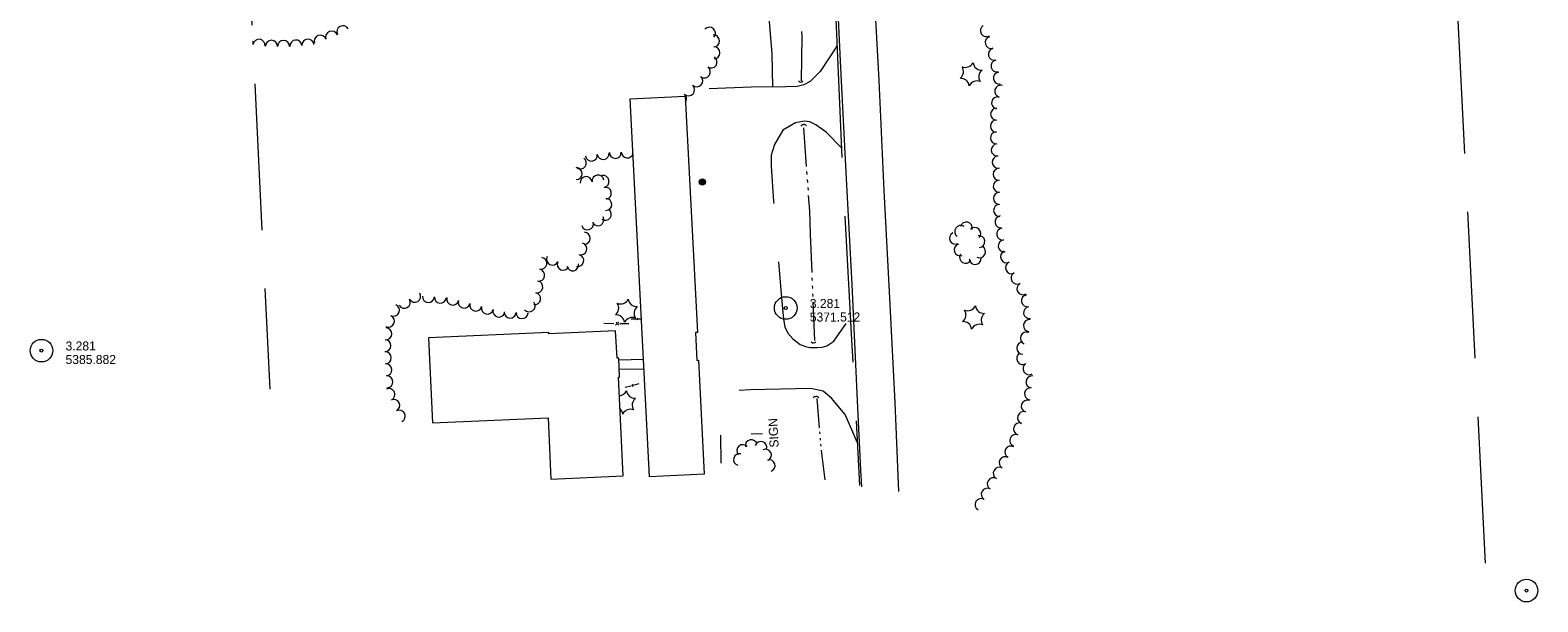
# Model space of a CAD drawing. Header units: feet. Extents: x 190882 to 192988, y 268925 to 270092.
# Tile 1 of 6: x 190935 to 191935, y 268982 to 269361. Entities that reach past the tile are written whole.
import ezdxf
from ezdxf.enums import TextEntityAlignment as Align

# ---------------------------------------------------------------- set-up
doc = ezdxf.new("R2010")
doc.units = ezdxf.units.FT
doc.header["$MEASUREMENT"] = 0
for name, pattern in [('DGN Style 3', [136.13208, 97.2372, -38.89488]), ('DGN Style 5', [68.06604, 29.17116, -38.89488]), ('DGN Style 6', [184.945154, 0.097237, -38.89488, 68.06604, -38.89488, 0.097237, -38.89488])]:
    doc.linetypes.add(name, pattern=pattern)
for name, color, linetype, lineweight in [('E_DWY', 3, 'DGN Style 3', 0), ('E_LAND_Vegetation', 20, 'Continuous', 0), ('E_MAP_Limits', 20, 'DGN Style 3', 0), ('E_MAP_PassPoints', 43, 'Continuous', 0), ('E_MISCPROP', 43, 'Continuous', 0), ('E_MISCPROP_HvyLine', 251, 'Continuous', 13), ('E_MISCPROP_Railing', 43, 'Continuous', 0), ('E_PATH_Sidewalk', 3, 'DGN Style 5', 0), ('E_RDWY', 43, 'Continuous', 13), ('E_RDWY_Gravel', 43, 'DGN Style 3', 13), ('E_WTR', 251, 'DGN Style 6', 0)]:
    doc.layers.add(name, color=color, linetype=linetype, lineweight=lineweight)
doc.styles.add('Style-IGR_FONT_0', font='IGR_FONT_0.shx')

# ---------------------------------------------------------------- blocks, each defined once
blk = doc.blocks.new('PP')
at = {"layer": 'E_MAP_PassPoints', "color": 43, "linetype": 'Continuous', "lineweight": 0}
for radius in [7.5, 0.96]:
    blk.add_circle((0, 0), radius, dxfattribs=at)
blk = doc.blocks.new('PP_1')
at = {"layer": 'E_MAP_PassPoints', "color": 43, "linetype": 'Continuous', "lineweight": 0}
for radius in [7.5, 0.96]:
    blk.add_circle((0, 0), radius, dxfattribs=at)
blk = doc.blocks.new('PP_4')
at = {"layer": 'E_MAP_PassPoints', "color": 43, "linetype": 'Continuous', "lineweight": 0}
for radius in [7.5, 0.96]:
    blk.add_circle((0, 0), radius, dxfattribs=at)
blk = doc.blocks.new('SIGN')
at = {"layer": 'E_MISCPROP', "color": 1, "linetype": 'Continuous', "lineweight": 0, "style": 'Style-IGR_FONT_0'}
blk.add_text('SIGN', height=6, rotation=0.0001, dxfattribs=at).set_placement((-9.6, 0), align=Align.MIDDLE_LEFT)
blk = doc.blocks.new('CULVRT_3')
at = {"layer": 'E_MISCPROP_Railing', "color": 43, "linetype": 'Continuous', "lineweight": 0}
blk.add_arc((1.5, 1.1), 1.82, 216.8799, 323.1195, dxfattribs=at)
blk = doc.blocks.new('CULVRT_4')
at = {"layer": 'E_MISCPROP_Railing', "color": 43, "linetype": 'Continuous', "lineweight": 0}
blk.add_arc((1.8, 1.3), 2.24, 216.8786, 323.1182, dxfattribs=at)
blk = doc.blocks.new('CULVRT_5')
at = {"layer": 'E_MISCPROP_Railing', "color": 43, "linetype": 'Continuous', "lineweight": 0}
blk.add_arc((1.5, 1.1), 1.89, 216.8791, 323.1187, dxfattribs=at)
blk = doc.blocks.new('CULVRT_6')
at = {"layer": 'E_MISCPROP_Railing', "color": 43, "linetype": 'Continuous', "lineweight": 0}
blk.add_arc((2, 1.5), 2.45, 216.8798, 323.1194, dxfattribs=at)
blk = doc.blocks.new('POLE')
at = {"layer": 'E_MISCPROP', "color": 1, "linetype": 'Continuous', "lineweight": 0}
for radius in [2.02, 1.52, 1.01, 0.502]:
    blk.add_circle((0, 0), radius, dxfattribs=at)
blk = doc.blocks.new('PINEL')
at = {"layer": 'E_LAND_Vegetation', "color": 94, "linetype": 'Continuous', "lineweight": 0}
for centre, start, end in [((-8.1, 7.3), 275.2114, 0.9763), ((-10.4, -3.4), 335.2114, 60.9763), ((2.3, 10.7), 215.2114, 300.9763), ((10.4, 3.4), 155.2114, 240.9763), ((-2.3, -10.7), 35.2114, 120.9763), ((8.1, -7.3), 95.2114, 180.9763)]:
    blk.add_arc(centre, 5.72, start, end, dxfattribs=at)
blk = doc.blocks.new('PINEL_1')
at = {"layer": 'E_LAND_Vegetation', "color": 94, "linetype": 'Continuous', "lineweight": 0}
for centre, start, end in [((-8.1, 7.3), 275.2114, 0.9763), ((-10.4, -3.4), 335.2114, 60.9763), ((2.3, 10.7), 215.2114, 300.9763), ((10.4, 3.4), 155.2114, 240.9763), ((-2.3, -10.7), 35.2114, 120.9763), ((8.1, -7.3), 95.2114, 180.9763)]:
    blk.add_arc(centre, 5.72, start, end, dxfattribs=at)

msp = doc.modelspace()

# ---------------------------------------------------------------- linework, layer by layer
at = {"layer": 'E_DWY', "color": 2, "linetype": 'DGN Style 3', "lineweight": 0, "flags": 128}
for points in [[(191411.2, 269519.5), (191411.8, 269511.4), (191419.4, 269434.7), (191426.7, 269345.4), (191427.1, 269323.4)], [(191469.9, 269350.5), (191458.7, 269333.6), (191452.1, 269327), (191448, 269324.9), (191443.6, 269323.8), (191436, 269323.4), (191412.9, 269323.2), (191368.8, 269321.7), (191368.5, 269317.3)], [(191472.9, 269283.1), (191462.7, 269293.4), (191455.9, 269298.3), (191451.9, 269300.3), (191448.4, 269300.7), (191442.4, 269299.7), (191434.1, 269294.7), (191428.4, 269285.3), (191426.3, 269278.2), (191426.2, 269270.9), (191427.9, 269247.5), (191432.3, 269193.9), (191433.7, 269176.1), (191434.4, 269169.3), (191435.3, 269164.1), (191437.3, 269159.9), (191440.6, 269156.2), (191445.5, 269152.5), (191449.1, 269151.1), (191452, 269150.4), (191454, 269150.4), (191457, 269150.4), (191460, 269150.6), (191463.1, 269151.6), (191467.9, 269154.7), (191478.8, 269170.7)], [(191483.3, 269087.6), (191475.3, 269106), (191466.3, 269116.8), (191460.7, 269121.4), (191452.5, 269123.2), (191412.4, 269122.4), (191403, 269121.9), (191398.3, 269121.4), (191394.5, 269120), (191392.7, 269116.1), (191392.6, 269094.9), (191392.9, 269073.6)]]:
    msp.add_lwpolyline(points, dxfattribs=at)
at = {"layer": 'E_LAND_Vegetation', "color": 94, "linetype": 'Continuous', "lineweight": 0}
for centre, radius, start, end in [((191142.1, 269360.1), 4, 27.1401, 207.1248), ((191385.3, 269359.1), 4, 317.5123, 137.497), ((191569, 269360.8), 4.01, 120.7113, 300.696), ((191078.7, 269352.3), 4, 351.127, 23.7432), ((191086.6, 269351.1), 4, 351.127, 171.1116), ((191094.8, 269350.4), 4, 359.4071, 179.3917), ((191102.8, 269350.3), 4, 359.4071, 179.3917), ((191111, 269350.6), 4, 4.3013, 184.286), ((191119, 269351.2), 4, 4.3013, 184.286), ((191127.2, 269353.8), 4, 19.9624, 199.9471), ((191134.7, 269356.5), 4, 19.9624, 199.9471), ((191388, 269354), 4, 271.6797, 91.6644), ((191572.2, 269352.9), 4.01, 105.1469, 285.1316), ((191386.4, 269340), 4, 236.0128, 55.9975), ((191388.3, 269346), 4, 271.6797, 91.6644), ((191574.3, 269345.2), 4.01, 105.1469, 285.1316), ((191381.9, 269333.3), 4, 236.0128, 55.9975), ((191576.1, 269337.3), 4.01, 102.4017, 282.3864), ((191577.7, 269329.3), 4.01, 99.9741, 279.9588), ((191371.5, 269321.6), 4, 227.5138, 47.4985), ((191376.9, 269327.5), 4, 227.5138, 47.4985), ((191578.6, 269320.6), 4.01, 74.9338, 254.9185), ((191366.1, 269315.7), 4, 327.5455, 47.4985), ((191576.5, 269312.8), 4.01, 74.9338, 254.9185), ((191575.8, 269305.4), 4.01, 89.2431, 269.2277), ((191575.7, 269297.4), 4.01, 89.2431, 269.2277), ((191575.7, 269289.6), 4.01, 94.2737, 274.2584), ((191576.3, 269281.6), 4.01, 94.2737, 274.2584), ((191299.7, 269273), 3.96, 233.3965, 53.3811), ((191307, 269278.2), 3.96, 186.8316, 6.8163), ((191314.8, 269279.2), 3.96, 186.8316, 6.8163), ((191322.9, 269280), 3.96, 182.0091, 1.9937), ((191330.8, 269280.3), 3.96, 182.0091, 344.3697), ((191576.9, 269273.6), 4.01, 94.2737, 274.2584), ((191296.9, 269265.9), 3.96, 271.4561, 91.4408), ((191303.5, 269260), 3.96, 7.3518, 187.3365), ((191311.4, 269261), 3.96, 7.3518, 187.3365), ((191314.8, 269260.7), 3.96, 281.0982, 101.0829), ((191577.5, 269265.5), 4.01, 90.7154, 270.7001), ((191316.3, 269252.9), 3.96, 281.0982, 101.0829), ((191577.6, 269257.5), 4.01, 90.7154, 270.7001), ((191577.7, 269249.5), 4.01, 90.7154, 270.7001), ((191316.3, 269238.9), 3.96, 232.9078, 52.8925), ((191316.6, 269245.4), 3.96, 270.794, 90.7787), ((191577.8, 269241.5), 4.01, 90.7154, 270.7001), ((191304.4, 269232.5), 3.96, 196.5446, 16.5293), ((191311.3, 269235.2), 3.96, 209.6335, 29.6182), ((191555.7, 269229.8), 4, 345.9078, 165.8925), ((191578.8, 269233.8), 4.01, 97.787, 277.7717), ((191302.3, 269223), 3.96, 268.4305, 88.4152), ((191548.5, 269223), 4, 117.2896, 297.2742), ((191552, 269227.5), 4, 55.5344, 235.5191), ((191561.3, 269226.2), 4, 315.4293, 135.414), ((191564, 269220.8), 4, 276.0891, 96.0738), ((191579.9, 269225.8), 4.01, 97.7871, 277.7717), ((191300, 269216), 3.96, 252.2118, 72.1965), ((191551.7, 269215.3), 4, 107.2995, 287.2842), ((191555.2, 269210.4), 4, 149.3648, 329.3495), ((191564.5, 269214.1), 4, 242.774, 62.7587), ((191580.9, 269217.9), 4.01, 97.7871, 277.7717), ((191582.4, 269210.7), 4.01, 114.0182, 294.0028), ((191272.1, 269198.5), 3.96, 260.1597, 80.1444), ((191273.5, 269206.3), 3.96, 260.1597, 80.1444), ((191281.2, 269209.1), 3.96, 154.3744, 334.3591), ((191288.3, 269205.7), 3.96, 155.1253, 335.11), ((191294.6, 269205.3), 3.96, 191.2592, 11.2438), ((191298, 269208.2), 3.96, 256.2302, 76.2148), ((191561.5, 269209.6), 4, 184.3642, 4.3489), ((191585.7, 269203.4), 4.01, 114.0182, 294.0028), ((191270.8, 269190.7), 3.96, 260.2179, 80.2026), ((191589.4, 269196.5), 4.01, 119.5445, 299.5292), ((191593.3, 269189.5), 4.01, 119.5445, 299.5292), ((191182.9, 269180.5), 3.96, 209.8374, 29.8221), ((191189.8, 269184.5), 3.96, 209.8374, 29.8221), ((191198.9, 269184.3), 3.96, 175.9329, 355.9176), ((191206.8, 269183.8), 3.96, 175.9329, 355.9176), ((191215, 269182.6), 3.96, 165.3585, 345.3432), ((191269.4, 269182.9), 3.96, 260.2179, 80.2026), ((191596.3, 269181.5), 4.01, 99.7503, 279.735), ((191175.7, 269175.2), 3.96, 245.2441, 65.2288), ((191222.6, 269180.6), 3.96, 165.3585, 345.3432), ((191230.3, 269178.6), 3.96, 165.3585, 345.3432), ((191238, 269176.6), 3.96, 165.3585, 345.3432), ((191245.6, 269174.6), 3.96, 165.3585, 345.3432), ((191253.1, 269173.9), 3.96, 177.5244, 357.5091), ((191261, 269173.6), 3.96, 177.5244, 357.5091), ((191265.7, 269178.1), 3.96, 219.3853, 39.37), ((191597.7, 269173.6), 4.01, 99.7503, 279.735), ((191170.6, 269159.6), 3.96, 266.9844, 86.9691), ((191172.4, 269168), 3.96, 245.2441, 65.2288), ((191597.6, 269165), 4.01, 84.0202, 264.0048), ((191170.1, 269151.7), 3.96, 266.9844, 86.9691), ((191593.2, 269150), 4.01, 88.8919, 268.8765), ((191595.6, 269156.7), 4.01, 67.1038, 247.0884), ((191170.3, 269143.6), 3.96, 271.9602, 91.9448), ((191593.2, 269143.2), 4.01, 121.0846, 301.0692), ((191170.7, 269135.6), 3.96, 274.3973, 94.382), ((191597.3, 269136.4), 4.01, 121.0846, 301.0692), ((191171.3, 269127.7), 3.96, 274.3973, 94.382), ((191172.7, 269119.3), 3.96, 294.9931, 114.9777), ((191598.3, 269119.7), 4.01, 83.3376, 263.3223), ((191599.3, 269127.6), 4.01, 83.3376, 263.3223), ((191176, 269112.1), 3.96, 294.9931, 114.9777), ((191325.1, 269124.2), 5.72, 274.546, 333.6873), ((191335.9, 269122.5), 5.72, 187.9224, 273.6873), ((191339.8, 269112.2), 5.72, 127.9224, 213.6873), ((191596.2, 269111.5), 4.01, 71.3405, 251.3251), ((191179.6, 269104.9), 3.96, 296.4764, 116.4611), ((191322.1, 269105.5), 5.72, 7.9224, 47.212), ((191332.9, 269103.8), 5.72, 67.9224, 153.6873), ((191593.7, 269103.9), 4.01, 71.3405, 251.3251), ((191588.5, 269088.8), 4.01, 71.3405, 251.3251), ((191591.1, 269096.4), 4.01, 71.3405, 251.3251), ((191407.4, 269082.1), 3.89, 41.1671, 221.1518), ((191413, 269085.4), 3.89, 11.1738, 191.1585), ((191419.4, 269084.2), 3.89, 341.4377, 161.4224), ((191422.5, 269079.1), 3.89, 296.8014, 116.7861), ((191585.3, 269081.1), 4.01, 61.1861, 241.1707), ((191405.2, 269076.1), 3.89, 74.7086, 254.6933), ((191425, 269072.1), 3.89, 288.8003, 108.785), ((191581.5, 269074), 4.01, 61.1861, 241.1707), ((191573.6, 269060), 4.01, 59.5961, 239.5808), ((191577.6, 269067), 4.01, 61.1861, 241.1707), ((191569.6, 269053.1), 4.01, 59.5961, 239.5808), ((191565.5, 269046.2), 4.01, 59.5961, 239.5808)]:
    msp.add_arc(centre, radius, start, end, dxfattribs=at)
at = {"layer": 'E_MAP_Limits', "color": 3, "linetype": 'DGN Style 3', "lineweight": 0, "flags": 128}
for points in [[(191050.6, 270005.4), (191093.6, 269122.8)], [(191853.8, 269920.3), (191900.7, 268991.1)]]:
    msp.add_lwpolyline(points, dxfattribs=at)
at = {"layer": 'E_MISCPROP', "color": 1, "linetype": 'Continuous', "lineweight": 0}
msp.add_line((191412.9, 269093.2), (191420.6, 269093.5), dxfattribs=at)
at = {"layer": 'E_MISCPROP_HvyLine', "color": 230, "linetype": 'Continuous', "lineweight": 13, "flags": 128}
for points in [[(191345.6, 269064.6), (191332.8, 269315.5), (191369.3, 269317.3), (191377.3, 269160.4), (191376, 269160.4), (191377, 269141.9), (191378, 269142), (191381.8, 269066.5)], [(191280.1, 269063.1), (191328, 269065.3), (191325, 269130.9), (191325.7, 269130.9), (191325.2, 269143.4), (191324, 269143.4), (191323.1, 269161.5), (191278.7, 269159.5), (191278.7, 269160.5), (191199, 269156.8), (191201.6, 269100.4), (191278.3, 269103.9)]]:
    msp.add_lwpolyline(points, close=True, dxfattribs=at)
at = {"layer": 'E_MISCPROP_Railing', "color": 43, "linetype": 'Continuous', "lineweight": 0}
for p, q in [((191325.2, 269167.2), (191322.9, 269165.4)), ((191325.1, 269165.3), (191323.4, 269167.2)), ((191338.1, 269169.7), (191337, 269168.8)), ((191338, 269168.8), (191337.2, 269169.7)), ((191334.8, 269126), (191333.8, 269124.6)), ((191335, 269124.9), (191333.8, 269125.7))]:
    msp.add_line(p, q, dxfattribs=at)
at = {"layer": 'E_MISCPROP_Railing', "color": 43, "linetype": 'Continuous', "lineweight": 0, "flags": 128}
for points in [[(191321.9, 269166.3), (191315.2, 269166.5)], [(191331.8, 269166.1), (191325.9, 269166.2)], [(191336.5, 269169.2), (191333.3, 269169.3)], [(191340.2, 269169.2), (191338.4, 269169.2)], [(191333.1, 269124.9), (191329.5, 269124)], [(191338.5, 269126.3), (191335.3, 269125.5)]]:
    msp.add_lwpolyline(points, dxfattribs=at)
at = {"layer": 'E_PATH_Sidewalk', "color": 2, "linetype": 'DGN Style 5', "lineweight": 0, "flags": 128}
for points in [[(191341.6, 269142.5), (191325.2, 269142.1)], [(191325.5, 269136), (191341.9, 269136.4)]]:
    msp.add_lwpolyline(points, dxfattribs=at)
at = {"layer": 'E_RDWY', "color": 30, "linetype": 'Continuous', "lineweight": 13, "flags": 128}
for points in [[(191416.8, 269963.9), (191422.6, 269959.3), (191429.5, 269952.4), (191432.1, 269948.9), (191434.4, 269944.5), (191437.1, 269937.8), (191441.2, 269925), (191442.4, 269917.6), (191443.9, 269917.7), (191447.5, 269845.6), (191450.8, 269778.8), (191453.6, 269720.8), (191456.5, 269659.4), (191459.5, 269599.8), (191464.6, 269493.2), (191468.8, 269410.7), (191472.3, 269336.1), (191475.7, 269266.7), (191479.7, 269192.3), (191483.4, 269115.3), (191485.6, 269069.1), (191486.2, 269057.9)], [(191466.2, 269959.3), (191468.9, 269904.9), (191472.3, 269835.2), (191475.6, 269764.4), (191479.6, 269689.9), (191483.3, 269610.6), (191486.9, 269537.3), (191490.5, 269463.8), (191494, 269396.8), (191497.6, 269327.7), (191501.1, 269254.6), (191504.9, 269179.1), (191508.2, 269114), (191510.8, 269054.9)]]:
    msp.add_lwpolyline(points, dxfattribs=at)
at = {"layer": 'E_RDWY_Gravel', "color": 30, "linetype": 'DGN Style 3', "lineweight": 13, "flags": 128}
msp.add_lwpolyline([(191442.4, 269917.6), (191445.7, 269857.3), (191448.4, 269797.8), (191454.3, 269680.2), (191457.9, 269593), (191465.1, 269449.9), (191468.8, 269375.4), (191473.6, 269267.3), (191479.6, 269155.5), (191484.9, 269058.9)], dxfattribs=at)
at = {"layer": 'E_WTR', "color": 150, "linetype": 'Continuous', "lineweight": 0, "flags": 128}
for points in [[(191446.4, 269360.3), (191446.6, 269357.1), (191446.1, 269327.4)], [(191447.7, 269296.2), (191449.5, 269270.7)], [(191449.8, 269267.2), (191449.9, 269265.4)], [(191450.1, 269261.9), (191450.3, 269260.1)], [(191450.5, 269256.6), (191450.7, 269254.9)], [(191450.9, 269251.3), (191451.7, 269241.1), (191452.2, 269225.8)], [(191452.2, 269225.8), (191453.2, 269200.2)], [(191453.3, 269196.7), (191453.4, 269194.9)], [(191453.5, 269191.4), (191453.6, 269189.6)], [(191453.7, 269186.1), (191453.8, 269184.3)], [(191453.9, 269180.8), (191454.9, 269155.2)], [(191456.5, 269116.7), (191458.2, 269097.1)], [(191458.4, 269094.4), (191458.5, 269093.1)], [(191458.7, 269090.4), (191458.8, 269089)], [(191459, 269086.3), (191459.2, 269085)], [(191459.4, 269082.3), (191459.4, 269082.2), (191461.8, 269062.7)]]:
    msp.add_lwpolyline(points, dxfattribs=at)

# ---------------------------------------------------------------- block references
at = {"layer": 'E_LAND_Vegetation', "color": 94, "linetype": 'Continuous', "lineweight": 0, "xscale": 1.000001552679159, "yscale": 1.000001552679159, "zscale": 1.000001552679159, "rotation": 92.71094269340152}
for name, p in [('PINEL', (191558.9, 269331.9)), ('PINEL_1', (191330.2, 269174.9)), ('PINEL', (191560.5, 269170.4))]:
    msp.add_blockref(name, p, dxfattribs=at)
at = {"layer": 'E_MAP_PassPoints', "color": 43, "linetype": 'Continuous', "lineweight": 0}
for name, p, xscale, yscale, zscale, rotation in [('PP_1', (191435.9, 269176.7), 1.00000025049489, 1.00000025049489, 1.00000025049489, 0.04055431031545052), ('PP', (190942.2, 269148.4), 1.000000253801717, 1.000000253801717, 1.000000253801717, 0.04082111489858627), ('PP_4', (191927.3, 268989.1), 1.00000025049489, 1.00000025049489, 1.00000025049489, 0.04055431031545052)]:
    msp.add_blockref(name, p, dxfattribs=dict(at, xscale=xscale, yscale=yscale, zscale=zscale, rotation=rotation))
at = {"layer": 'E_MISCPROP', "color": 1, "linetype": 'Continuous', "lineweight": 0, "xscale": 1.000001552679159, "yscale": 1.000001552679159, "zscale": 1.000001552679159, "rotation": 92.71094269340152}
for name, p in [('POLE', (191380.6, 269260.4)), ('SIGN', (191427.8, 269093.6))]:
    msp.add_blockref(name, p, dxfattribs=at)
at = {"layer": 'E_MISCPROP_Railing', "color": 43, "linetype": 'Continuous', "lineweight": 0}
for name, p, xscale, yscale, zscale, rotation in [('CULVRT_3', (191444.4, 269327.4), 1.000001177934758, 1.000001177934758, 1.000001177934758, 0.3153643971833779), ('CULVRT_4', (191449.6, 269297.6), 1.000000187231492, 1.000000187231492, 1.000000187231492, 182.5039583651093), ('CULVRT_5', (191452.9, 269154.2), 1.000000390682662, 1.000000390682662, 1.000000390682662, 2.504224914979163), ('CULVRT_6', (191458, 269117), 1.000000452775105, 1.000000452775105, 1.000000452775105, 180.858342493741)]:
    msp.add_blockref(name, p, dxfattribs=dict(at, xscale=xscale, yscale=yscale, zscale=zscale, rotation=rotation))

# ---------------------------------------------------------------- texts
at = {"layer": 'E_MAP_PassPoints', "color": 43, "linetype": 'Continuous', "lineweight": 0, "style": 'Style-IGR_FONT_0'}
for s, p in [('3.281', (191451.9, 269176.7)), ('5371.512', (191451.9, 269167.7)), ('3.281', (190958.2, 269148.5)), ('5385.882', (190958.2, 269139.5))]:
    msp.add_text(s, height=6, rotation=0.0407, dxfattribs=at).set_placement(p)

doc.saveas('drawing.dxf')
